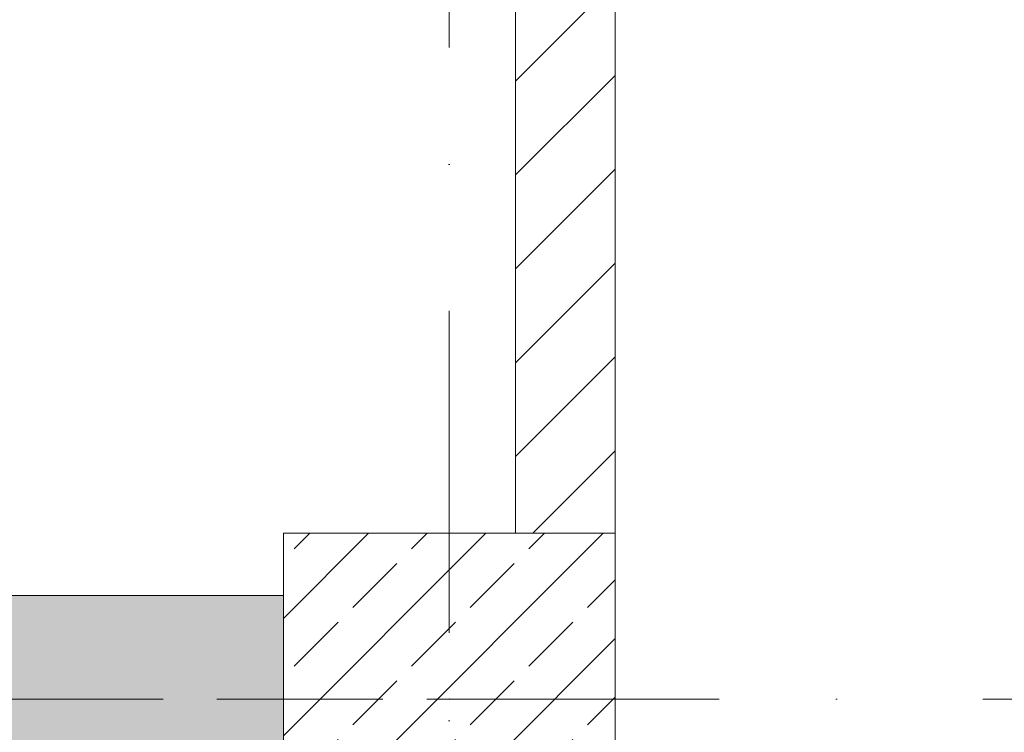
# Model space of a CAD drawing. Header units: millimetres. Extents: x -4612887 to -4536833, y -5457376 to -5415716.
# Tile 26 of 144: x -4593594 to -4592406, y -5441954 to -5441095. Entities that reach past the tile are written whole.
import ezdxf

# ---------------------------------------------------------------- set-up
doc = ezdxf.new("R2010")
doc.units = ezdxf.units.MM
doc.header["$MEASUREMENT"] = 0
doc.linetypes.add('Kropki i Kreski', pattern=[670.277762, 352.777767, -176.388884, 0, -141.111112])
for name, color, linetype, lineweight in [('Osie', 8, 'Continuous', 18), ('Slupy', 8, 'Continuous', 18), ('Ściany wewnętrzne', 7, 'Continuous', 18)]:
    doc.layers.add(name, color=color, linetype=linetype, lineweight=lineweight)
pattern_1 = [(45, (-4559356.9, -5416807.61), (-70.71068, 70.71068), []), (45, (-4559392.25, -5416772.26), (-70.71068, 70.71068), [75, -25])]

msp = doc.modelspace()

# ---------------------------------------------------------------- hatches: boundary and pattern name
at = {"layer": 'Slupy', "linetype": 'Continuous'}
h = msp.add_hatch(dxfattribs=at)
h.set_pattern_fill('BETON_ZBROJONY', color=8, style=0, pattern_type=2)
h.set_pattern_definition(pattern_1)
h.paths.add_polyline_path([(-4593275.7, -5442114.1), (-4592875.7, -5442114.1), (-4592875.7, -5441714.1), (-4593275.7, -5441714.1)])
at = {"layer": 'Ściany wewnętrzne', "linetype": 'Continuous'}
h = msp.add_hatch(dxfattribs=at)
h.set_pattern_fill('BLOCZKI_CERAMICZNE', color=8, style=0, pattern_type=2)
h.set_pattern_definition([(45, (-4559356.9, -5416807.61), (-56.56854, 56.56854), [])])
h.paths.add_polyline_path([(-4592995.7, -5441714.1), (-4592875.7, -5441714.1), (-4592875.7, -5440667.8), (-4592895.7, -5440667.8), (-4592995.7, -5440667.8)])
h = msp.add_hatch(dxfattribs=at)
h.set_pattern_fill('BETON_ZBROJONY', color=8, style=0, pattern_type=2)
h.set_pattern_definition(pattern_1)
h.paths.add_polyline_path([(-4603450.7, -5441789.1), (-4603450.7, -5442039.1), (-4593275.7, -5442039.1), (-4593275.7, -5441789.1)])

# ---------------------------------------------------------------- linework, layer by layer
at = {"layer": 'Osie', "color": 8, "linetype": 'Kropki i Kreski'}
for p, q in [((-4593075.7, -5455206.5), (-4593075.7, -5416506)), ((-4551857, -5441914.1), (-4607179.5, -5441914.1))]:
    msp.add_line(p, q, dxfattribs=at)
at = {"layer": 'Slupy', "color": 8, "linetype": 'Continuous'}
for p, q in [((-4593075.7, -5441834.1), (-4593075.7, -5441634.1)), ((-4593155.7, -5441914.1), (-4593355.7, -5441914.1)), ((-4592995.7, -5441914.1), (-4592795.7, -5441914.1))]:
    msp.add_line(p, q, dxfattribs=at)
at = {"layer": 'Slupy', "color": 8, "linetype": 'Continuous', "flags": 128}
msp.add_lwpolyline([(-4593275.7, -5442114.1), (-4592875.7, -5442114.1), (-4592875.7, -5441714.1), (-4593275.7, -5441714.1)], close=True, dxfattribs=at)
at = {"layer": 'Slupy', "color": 8, "linetype": 'Continuous'}
msp.add_point((-4593075.7, -5441914.1), dxfattribs=at)
at = {"layer": 'Ściany wewnętrzne', "color": 8, "linetype": 'Continuous', "flags": 128}
for points in [[(-4592995.7, -5440667.8), (-4592995.7, -5441714.1)], [(-4592875.7, -5442455.1), (-4592875.7, -5440667.8)], [(-4593275.7, -5441789.1), (-4603450.7, -5441789.1)]]:
    msp.add_lwpolyline(points, dxfattribs=at)

doc.saveas('drawing.dxf')
